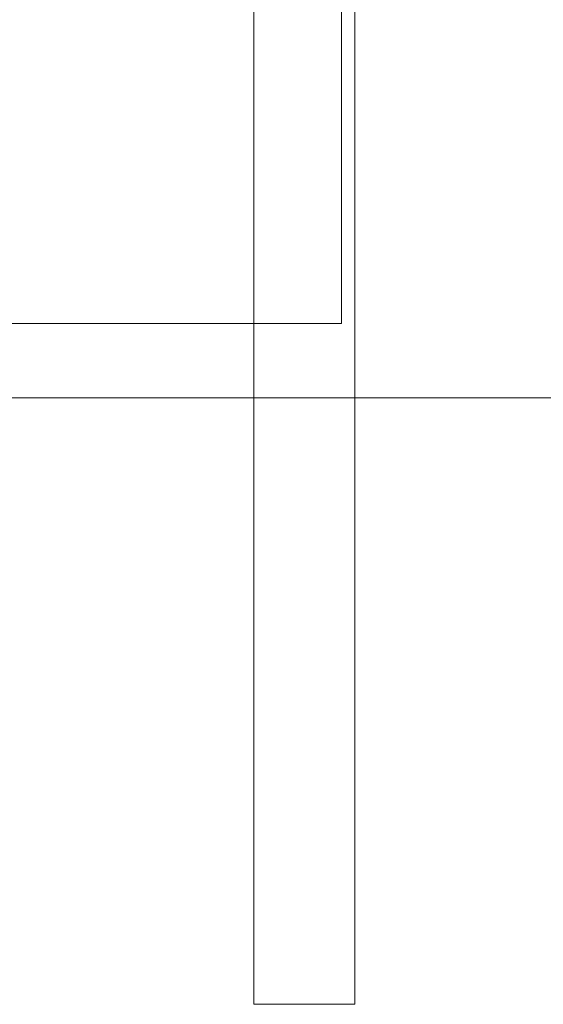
# Model space of a CAD drawing. Header units: metres. Extents: x 3 to 43.5, y -74 to -48.5.
# Tile 92 of 209: x 36.157 to 36.654, y -58.061 to -57.125. Entities that reach past the tile are written whole.
import ezdxf

# ---------------------------------------------------------------- set-up
doc = ezdxf.new("R2010")
doc.units = ezdxf.units.M
doc.layers.add('1PAV - FRIG_dwg', color=7, linetype='Continuous', lineweight=18, true_color=0x767676)
doc.layers.add('TUB_FRIGO', color=30, linetype='Continuous', lineweight=18, true_color=0xff7f00)
doc.layers.add('A-GENM', color=7, linetype='Continuous', lineweight=18)
doc.layers.add('E-LITE-EQPM', color=7, linetype='Continuous', lineweight=18)

# ---------------------------------------------------------------- blocks, each defined once
blk = doc.blocks.new('63_PHILIPS_Pacific LED_WT460C L700 - 1xLED23S_840 NB-V100-1PAV - FRIGORÍFICA')
at = {"layer": 'A-GENM', "color": 253, "true_color": 0xaaaaaa}
for p, q in [((-0.04802, -0.6), (-0.04802, 0.6)), ((-0.04802, -0.6), (-0.04802, 0.6)), ((0.04798, 0.6), (0.04798, -0.6)), ((0.04798, 0.6), (0.04798, -0.6)), ((0.04798, -0.6), (-0.04802, -0.6)), ((0.04798, -0.6), (-0.04802, -0.6))]:
    blk.add_line(p, q, dxfattribs=at)
blk = doc.blocks.new('4 GRE - ESCOLA DE CINEMA E AUDIOVISUAL CINE REX R07_rvt-1-1PAV - FRIGORÍFICA')
at = {"layer": 'E-LITE-EQPM', "color": 253, "lineweight": 18, "true_color": 0xaaaaaa}
blk.add_blockref('63_PHILIPS_Pacific LED_WT460C L700 - 1xLED23S_840 NB-V100-1PAV - FRIGORÍFICA', (36.42727, -57.46095), dxfattribs=at)
blk = doc.blocks.new('1PAV - FRIG_dwg-1115125-1PAV - FRIGORÍFICA')
at = {"layer": 'TUB_FRIGO'}
blk.add_line((14.4511, 5.4153), (15.4511, 5.4153), dxfattribs=at)
at = {"layer": 'TUB_FRIGO', "flags": 128}
blk.add_lwpolyline([(14.40758, 5.48603), (14.90758, 5.48603), (14.90758, 5.98603), (13.90758, 5.98603), (13.90758, 5.59755), (12.98754, 5.59755)], dxfattribs=at)

msp = doc.modelspace()

# ---------------------------------------------------------------- block references
at = {"lineweight": 5}
msp.add_blockref('4 GRE - ESCOLA DE CINEMA E AUDIOVISUAL CINE REX R07_rvt-1-1PAV - FRIGORÍFICA', (0, 0), dxfattribs=at)
at = {"layer": '1PAV - FRIG_dwg', "color": 7}
msp.add_blockref('1PAV - FRIG_dwg-1115125-1PAV - FRIGORÍFICA', (21.555, -62.9), dxfattribs=at)

doc.saveas('drawing.dxf')
